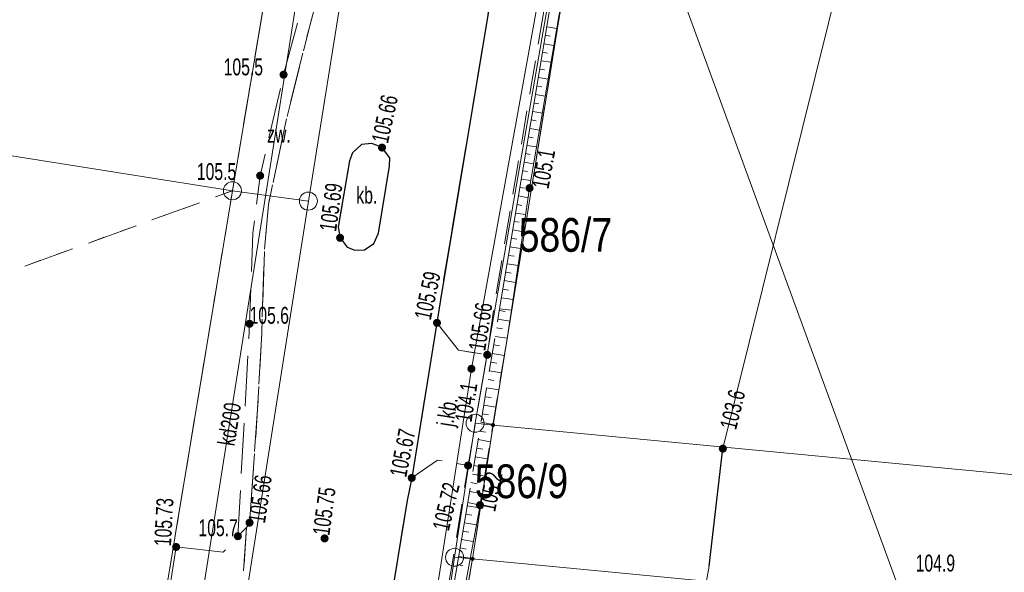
# Model space of a CAD drawing. Header units: inches. Extents: x 6497603 to 6502483, y 5925790 to 5934357.
# Tile 135 of 256: x 6500941 to 6500985, y 5926398 to 5926423. Entities that reach past the tile are written whole.
import ezdxf
from ezdxf.enums import TextEntityAlignment as Align

# ---------------------------------------------------------------- set-up
doc = ezdxf.new("R2010")
doc.units = ezdxf.units.IN
doc.header["$MEASUREMENT"] = 0
for name, pattern in [('1.5_0.75', [2.25, 1.5, -0.75]), ('2.25_0.75', [3, 2.25, -0.75]), ('219-1000', [0, 0]), ('egkk-1000', [3, 2.25, -0.75]), ('egug-1000', [1.5, 0.75, -0.75]), ('suep_sn_1000', [0, 0])]:
    doc.linetypes.add(name, pattern=pattern)
for name, color, linetype in [('000 Inne (niezydentyfikowane)', 7, 'Continuous'), ('202-punkt graniczny', 7, 'Continuous'), ('203-punkt graniczny', 7, 'Continuous'), ('211-numer działki ewidencyjnej', 7, 'Continuous'), ('217-kontur klasyfikacyjny', 7, 'Continuous'), ('218-kontur użytku gruntowego', 7, 'Continuous'), ('219-działka ewidencyjna', 7, 'Continuous'), ('chodnik', 7, 'Continuous'), ('jezdnia', 7, 'Continuous'), ('jezdnia-Atr17', 7, 'Continuous'), ('krawężnik', 7, 'Continuous'), ('obszar utwardzony', 7, 'Continuous'), ('obszar utwardzony-Atr17', 7, 'Continuous'), ('obudowa ochronna przewodu', 7, 'Continuous'), ('pikieta naturalna', 7, 'Continuous'), ('pikieta naturalna-Atr2', 7, 'Continuous'), ('pikieta sztuczna', 7, 'Continuous'), ('pikieta sztuczna-Atr2', 7, 'Continuous'), ('przewód elektroenergetyczny średniego napięcia', 7, 'Continuous'), ('przewód kanalizacyjny', 7, 'Continuous'), ('przewód kanalizacyjny-Atr1', 7, 'Continuous'), ('przewód telekomunikacyjny podziemny', 7, 'Continuous'), ('rzędna', 7, 'Continuous'), ('rzędna-Atr2', 7, 'Continuous'), ('skarpa nieumocniona', 7, 'Continuous'), ('skarpa umocniona', 7, 'Continuous')]:
    doc.layers.add(name, color=color, linetype=linetype)
doc.styles.get("Standard").update_dxf_attribs({"font": 'arial.ttf'})

# ---------------------------------------------------------------- blocks, each defined once
blk = doc.blocks.new('202')
at = {"color": 0, "linetype": 'Continuous', "lineweight": 0}
blk.add_circle((0, 0), 0.4, dxfattribs=at)
blk = doc.blocks.new('203')
at = {"linetype": 'Continuous', "lineweight": 0}
h = blk.add_hatch(color=0, dxfattribs=at)
edge = h.paths.add_edge_path()
edge.add_arc((0, 0), 0.09, 0, 360)
blk = doc.blocks.new('PW01')
at = {"linetype": 'Continuous', "lineweight": 13}
h = blk.add_hatch(color=0, dxfattribs=at)
edge = h.paths.add_edge_path()
edge.add_arc((0, 0), 0.18, 0, 360)

msp = doc.modelspace()

# ---------------------------------------------------------------- linework, layer by layer
at = {"layer": '000 Inne (niezydentyfikowane)', "color": 7, "linetype": 'Continuous', "lineweight": 18, "flags": 128}
for points in [[(6500962.29, 5926409.6), (6500962.55, 5926409.56)], [(6500962.22, 5926409.22), (6500962.75, 5926409.13)], [(6500962.1, 5926408.45), (6500962.63, 5926408.37)], [(6500962.16, 5926408.83), (6500962.43, 5926408.79)], [(6500962.04, 5926408.07), (6500962.3, 5926408.03)], [(6500961.97, 5926407.69), (6500962.51, 5926407.6)], [(6500961.91, 5926407.3), (6500962.18, 5926407.26)], [(6500961.85, 5926406.92), (6500962.38, 5926406.83)], [(6500961.79, 5926406.54), (6500962.05, 5926406.49)], [(6500961.72, 5926406.16), (6500962.26, 5926406.07)], [(6500961.6, 5926405.39), (6500962.13, 5926405.3)], [(6500961.66, 5926405.77), (6500961.93, 5926405.73)], [(6500961.53, 5926405.01), (6500961.8, 5926404.96)], [(6500961.47, 5926404.63), (6500962.01, 5926404.54)], [(6500961.41, 5926404.24), (6500961.68, 5926404.2)], [(6500961.35, 5926403.86), (6500961.89, 5926403.77)], [(6500961.28, 5926403.48), (6500961.55, 5926403.43)], [(6500961.22, 5926403.09), (6500961.76, 5926403.01)], [(6500961.1, 5926402.33), (6500961.64, 5926402.24)], [(6500961.16, 5926402.71), (6500961.43, 5926402.67)], [(6500961.03, 5926401.95), (6500961.31, 5926401.9)], [(6500960.97, 5926401.56), (6500961.51, 5926401.47)]]:
    msp.add_lwpolyline(points, dxfattribs=at)
at = {"layer": '217-kontur klasyfikacyjny', "color": 3, "linetype": 'egkk-1000', "lineweight": 18, "flags": 128}
for points in [[(6500950.44, 5926414.92), (6500955.73, 5926446.4)], [(6500966.22, 5926430.48), (6500962.01, 5926404.51)], [(6500882.01, 5926390.07), (6500950.44, 5926414.92)], [(6500944.47, 5926378.9), (6500950.44, 5926414.92)], [(6500962.01, 5926404.51), (6500961.1, 5926398.56)], [(6500961.1, 5926398.56), (6500958.11, 5926381.56)]]:
    msp.add_lwpolyline(points, dxfattribs=at)
at = {"layer": '218-kontur użytku gruntowego', "color": 3, "linetype": 'egug-1000', "lineweight": 18, "flags": 128}
for points in [[(6500950.44, 5926414.92), (6500955.73, 5926446.4)], [(6500966.22, 5926430.48), (6500962.01, 5926404.51)], [(6500882.01, 5926390.07), (6500950.44, 5926414.92)], [(6500944.47, 5926378.9), (6500950.44, 5926414.92)], [(6500962.01, 5926404.51), (6500961.1, 5926398.56)], [(6500961.1, 5926398.56), (6500958.11, 5926381.56)]]:
    msp.add_lwpolyline(points, dxfattribs=at)
at = {"layer": '219-działka ewidencyjna', "color": 3, "linetype": '219-1000', "lineweight": 18, "flags": 128}
for points in [[(6500961.21, 5926404.59), (6500973.53, 5926475.65)], [(6500962.01, 5926404.51), (6500973.53, 5926475.65)], [(6500955.73, 5926446.4), (6500950.44, 5926414.92)], [(6500958.85, 5926445.96), (6500953.81, 5926414.46)], [(6500950.44, 5926414.92), (6500863.47, 5926428.74)], [(6500950.44, 5926414.92), (6500944.47, 5926378.9)], [(6500953.81, 5926414.46), (6500950.44, 5926414.92)], [(6500953.81, 5926414.46), (6500948.12, 5926378.34)], [(6500960.3, 5926398.63), (6500961.21, 5926404.59)], [(6500961.1, 5926398.56), (6500962.01, 5926404.51)], [(6500961.21, 5926404.59), (6500962.01, 5926404.51)], [(6501173.04, 5926384.38), (6500962.01, 5926404.51)], [(6500957.81, 5926381.58), (6500960.3, 5926398.63)], [(6500958.11, 5926381.56), (6500961.1, 5926398.56)], [(6500960.3, 5926398.63), (6500961.1, 5926398.56)], [(6501172.43, 5926378.31), (6500961.1, 5926398.56)]]:
    msp.add_lwpolyline(points, dxfattribs=at)
at = {"layer": 'chodnik', "color": 7, "linetype": '1.5_0.75', "lineweight": 18, "flags": 128}
for points in [[(6500970.34, 5926474.17), (6500970.76, 5926474.1), (6500971.39, 5926474), (6500972.73, 5926473.79), (6500972.04, 5926469.83), (6500971.87, 5926468.82), (6500971.02, 5926463.72), (6500970.45, 5926460.32), (6500968.81, 5926450.25), (6500967.14, 5926440.3), (6500965.54, 5926430.5), (6500963.69, 5926419.51), (6500962.03, 5926409.65), (6500961.75, 5926407.63), (6500960.47, 5926407.84), (6500959.52, 5926409.05), (6500959.67, 5926410.08), (6500961.32, 5926419.97), (6500963.12, 5926430.78), (6500964.71, 5926440.65), (6500966.41, 5926450.57), (6500968.02, 5926460.39), (6500968.64, 5926464.1), (6500969.49, 5926469.27), (6500969.68, 5926470.3)], [(6500958.4, 5926402.16), (6500959.55, 5926402.95), (6500960.9, 5926402.71), (6500960.58, 5926400.7), (6500958.94, 5926390.7), (6500958.3, 5926386.95), (6500958, 5926384.96), (6500956.56, 5926385.23), (6500955.8, 5926386.37), (6500955.92, 5926387.39), (6500956.52, 5926390.93), (6500958.2, 5926401.16)]]:
    msp.add_lwpolyline(points, close=True, dxfattribs=at)
at = {"layer": 'jezdnia', "color": 7, "linetype": '2.25_0.75', "lineweight": 18, "flags": 128}
for points in [[(6500967.52, 5926475.78), (6500970.47, 5926475.3), (6500970.34, 5926474.17), (6500969.68, 5926470.3), (6500969.49, 5926469.27), (6500968.64, 5926464.1), (6500968.02, 5926460.39), (6500966.41, 5926450.57), (6500964.71, 5926440.65), (6500963.12, 5926430.78), (6500961.32, 5926419.97), (6500959.67, 5926410.08), (6500959.52, 5926409.05), (6500958.4, 5926402.16), (6500958.2, 5926401.16), (6500956.52, 5926390.93), (6500955.92, 5926387.39), (6500955.8, 5926386.37), (6500953.89, 5926374.55), (6500953.73, 5926373.46), (6500953.44, 5926371.55), (6500953.08, 5926369.21), (6500952.69, 5926366.58), (6500952.26, 5926363.66), (6500951.98, 5926361.63), (6500951.62, 5926358.68), (6500951.27, 5926355.63), (6500950.83, 5926351.7), (6500950.56, 5926348.7), (6500950.2, 5926344.71), (6500949.87, 5926340.76), (6500949.76, 5926338.7), (6500949.68, 5926335.75), (6500949.64, 5926334.74), (6500949.52, 5926328.23), (6500949.49, 5926327.2), (6500949.48, 5926325.22), (6500949.47, 5926322.2), (6500949.55, 5926319.76), (6500949.66, 5926317.23), (6500949.84, 5926313.23), (6500950.01, 5926310.21), (6500950.17, 5926308.21), (6500950.43, 5926305.18), (6500950.74, 5926302.26), (6500951.06, 5926299.26), (6500951.49, 5926295.58), (6500952.08, 5926290.33), (6500952.73, 5926285.4), (6500953.13, 5926282.44), (6500953.57, 5926279.4), (6500954.04, 5926276.46), (6500954.41, 5926274.33), (6500954.74, 5926272.49), (6500955.37, 5926269.55), (6500956.06, 5926266.66), (6500956.52, 5926264.7), (6500957.04, 5926262.72), (6500957.79, 5926259.85), (6500958.59, 5926257.01), (6500959.46, 5926254.06), (6500960.33, 5926251.13), (6500961.47, 5926247.41), (6500962.32, 5926244.49), (6500963.34, 5926241.33), (6500964.48, 5926237.89), (6500965.5, 5926234.96), (6500966.14, 5926233.14), (6500966.53, 5926232.14), (6500968.88, 5926225.61), (6500969.29, 5926224.6), (6500970.02, 5926222.74), (6500970.38, 5926221.87), (6500971.84, 5926218.15), (6500972.99, 5926215.36), (6500974.13, 5926212.6), (6500975.34, 5926209.86), (6500976.57, 5926207.09), (6500977.79, 5926204.36), (6500979.13, 5926201.69), (6500980.03, 5926199.93), (6500981.16, 5926197.8), (6500982.17, 5926195.97), (6500982.82, 5926194.92), (6500983.5, 5926193.77), (6500984.62, 5926192.1), (6500985.77, 5926190.49), (6500986.98, 5926188.92), (6500988.2, 5926187.36), (6500989.17, 5926186.2), (6500990.87, 5926184.3), (6500992.5, 5926182.51), (6500994.27, 5926180.73), (6500995.76, 5926179.32), (6500997.26, 5926177.93), (6500997.98, 5926177.32), (6500999.49, 5926176), (6501001.04, 5926174.69), (6501002.64, 5926173.48), (6501003.77, 5926172.66), (6501005.08, 5926171.78), (6501006.76, 5926170.76), (6501009.35, 5926169.19), (6501011.02, 5926168.15), (6501012.75, 5926167), (6501015.2, 5926165.27), (6501017.63, 5926163.53), (6501019.23, 5926162.32), (6501020.36, 5926161.31), (6501021.45, 5926160.26), (6501022.54, 5926159.21), (6501023.77, 5926157.9), (6501024.43, 5926157.12), (6501025.28, 5926156.11), (6501026.36, 5926154.87), (6501027.57, 5926153.3), (6501028.15, 5926152.45), (6501028.65, 5926151.68), (6501029.28, 5926150.71), (6501030.17, 5926149.6), (6501030.99, 5926148.6), (6501031.86, 5926147.75), (6501032.71, 5926147), (6501033.36, 5926146.49), (6501034.56, 5926145.76), (6501035.84, 5926145.14), (6501037.14, 5926144.59), (6501038.54, 5926143.97), (6501039.7, 5926143.38), (6501041.25, 5926142.34), (6501042.55, 5926141.23), (6501043.36, 5926140.29), (6501044.15, 5926139.04), (6501044.95, 5926137.68), (6501045.97, 5926135.97), (6501046.76, 5926134.83), (6501047.06, 5926134.43), (6501047.46, 5926133.9), (6501048.29, 5926133.07), (6501049.15, 5926132.29), (6501050.1, 5926131.67), (6501051.14, 5926131.14), (6501052.32, 5926130.71), (6501053.32, 5926130.44), (6501054.33, 5926130.26), (6501054.81, 5926130.11), (6501059.21, 5926129.52), (6501060.24, 5926129.37), (6501062.18, 5926128.95), (6501065.52, 5926128.17), (6501067.51, 5926127.68), (6501067.94, 5926127.56), (6501072.36, 5926126.36), (6501076.16, 5926125.39), (6501077, 5926125.24), (6501079.93, 5926124.73), (6501091.81, 5926122.96), (6501106.86, 5926120.63), (6501107.86, 5926120.45), (6501114.26, 5926119.46), (6501115.28, 5926119.31), (6501129.17, 5926117.14), (6501141.73, 5926115.29), (6501155.8, 5926113.1), (6501156.84, 5926112.94), (6501163.71, 5926111.96), (6501164.73, 5926111.81), (6501169.7, 5926111.07), (6501186.02, 5926108.73), (6501187.04, 5926108.57), (6501197.9, 5926107.02), (6501198.93, 5926106.86), (6501209.44, 5926105.01), (6501213.12, 5926104.73), (6501214.13, 5926104.59), (6501218.06, 5926103.95), (6501219.09, 5926103.82), (6501225, 5926102.98), (6501226.03, 5926103), (6501226.9, 5926103.16), (6501227.59, 5926103.32), (6501228.34, 5926103.71), (6501228.93, 5926104.14), (6501229.4, 5926105.03), (6501229.75, 5926106.03), (6501230.03, 5926107.51), (6501230.13, 5926108.51), (6501230.41, 5926111.43), (6501235.51, 5926111.16), (6501235.42, 5926108.23), (6501235.48, 5926107.23), (6501235.64, 5926106.46), (6501236.12, 5926105.41), (6501236.84, 5926104.54), (6501237.77, 5926103.89), (6501238.91, 5926103.49), (6501240.04, 5926103.43), (6501241.16, 5926103.54), (6501242.17, 5926103.85), (6501243.16, 5926104.12), (6501253.15, 5926106.97), (6501253.23, 5926106.89), (6501254.28, 5926103.94), (6501255.15, 5926100.97), (6501254.99, 5926100.67), (6501253.62, 5926100.28), (6501252.65, 5926100), (6501249.77, 5926099.21), (6501248.73, 5926098.94), (6501244.96, 5926097.81), (6501243.92, 5926097.57), (6501242.05, 5926097.03), (6501240.92, 5926096.64), (6501239.24, 5926095.9), (6501238.04, 5926095.27), (6501237.2, 5926094.68), (6501236.35, 5926093.84), (6501235.38, 5926092.95), (6501234.5, 5926091.83), (6501233.74, 5926090.74), (6501233.24, 5926089.73), (6501232.77, 5926088.7), (6501232.51, 5926087.65), (6501232.15, 5926085.66), (6501231.07, 5926079.74), (6501230.21, 5926075.13), (6501227.92, 5926063.04), (6501227.8, 5926062.48), (6501227.76, 5926061.73), (6501227.77, 5926061.08), (6501227.88, 5926060.39), (6501228.08, 5926059.83), (6501228.38, 5926059.33), (6501228.85, 5926058.88), (6501229.59, 5926058.46), (6501230.48, 5926058.18), (6501231.24, 5926057.98), (6501236.18, 5926057.48), (6501247.14, 5926056.54), (6501247.78, 5926056.32), (6501247.32, 5926053.12), (6501247.25, 5926050.18), (6501240.84, 5926050.54), (6501235.01, 5926051.15), (6501232.93, 5926051.11), (6501231.58, 5926051.14), (6501230.74, 5926051.16), (6501229.93, 5926051.11), (6501229.08, 5926050.94), (6501228.33, 5926050.61), (6501227.56, 5926049.99), (6501227.03, 5926049.46), (6501226.57, 5926048.76), (6501226.26, 5926048.04), (6501226.07, 5926047), (6501224.9, 5926038.07), (6501224.76, 5926037.04), (6501223.95, 5926030.65), (6501223.78, 5926029.64), (6501222.8, 5926021.69), (6501222.62, 5926020.67), (6501221.85, 5926014.28), (6501221.72, 5926013.21), (6501220.01, 5926001.35), (6501219.92, 5926000.35), (6501218.92, 5925993.96), (6501218.73, 5925992.94), (6501217.59, 5925985.53), (6501217.19, 5925983.25), (6501216.34, 5925978.62), (6501216.11, 5925977.64), (6501215.34, 5925973.74), (6501215.12, 5925972.71), (6501214.1, 5925967.79), (6501212.17, 5925958.57), (6501211.6, 5925955.9), (6501210.39, 5925950.18), (6501210.15, 5925949.2), (6501208.72, 5925942.4), (6501208.51, 5925941.33), (6501206.97, 5925934), (6501206.1, 5925929.6), (6501205.96, 5925928.62), (6501203.95, 5925916.84), (6501200.99, 5925899.07), (6501197.27, 5925877.8), (6501197.19, 5925877.04), (6501197.19, 5925876.24), (6501197.31, 5925875.07), (6501197.66, 5925873.98), (6501197.97, 5925873.22), (6501198.63, 5925872.3), (6501199.23, 5925871.72), (6501199.74, 5925871.37), (6501200.42, 5925871.01), (6501201.38, 5925870.71), (6501202.44, 5925870.55), (6501201.55, 5925864.88), (6501201.24, 5925864.89), (6501200.2, 5925864.97), (6501198.98, 5925864.81), (6501197.51, 5925864.23), (6501196.67, 5925863.67), (6501195.78, 5925862.79), (6501195.34, 5925862.22), (6501195.05, 5925861.84), (6501194.69, 5925861.34), (6501194.31, 5925860.58), (6501193.88, 5925859.32), (6501193.66, 5925858.13), (6501191.37, 5925844.58), (6501188.63, 5925845.69), (6501186.06, 5925846.29), (6501188.34, 5925859.28), (6501189.55, 5925865.75), (6501190.19, 5925869.41), (6501190.72, 5925872.53), (6501192, 5925879.57), (6501195.3, 5925899.15), (6501198.39, 5925917.25), (6501200.06, 5925927.91), (6501200.49, 5925930.37), (6501201.43, 5925935.3), (6501202.26, 5925939.27), (6501205.89, 5925956.67), (6501206.71, 5925960.26), (6501209.44, 5925973.27), (6501210.33, 5925977.62), (6501211, 5925981.11), (6501211.51, 5925984.07), (6501211.73, 5925985.08), (6501212.62, 5925991.03), (6501213.62, 5925996.92), (6501213.83, 5925997.96), (6501214.76, 5926004.82), (6501214.89, 5926005.86), (6501216.15, 5926014.76), (6501216.28, 5926015.75), (6501217.09, 5926022.16), (6501217.19, 5926023.22), (6501218.27, 5926030.95), (6501221.29, 5926054.94), (6501221.42, 5926055.98), (6501222.24, 5926062.4), (6501222.34, 5926063.44), (6501224.16, 5926076.33), (6501224.9, 5926081.72), (6501225.66, 5926087.21), (6501225.76, 5926088.39), (6501225.79, 5926089.57), (6501225.74, 5926090.79), (6501225.65, 5926091.85), (6501225.41, 5926093.04), (6501225.02, 5926094.16), (6501224.47, 5926095.07), (6501223.68, 5926095.94), (6501222.87, 5926096.5), (6501222, 5926096.87), (6501221.03, 5926097.17), (6501220.05, 5926097.37), (6501218.15, 5926097.65), (6501217.08, 5926097.83), (6501213.18, 5926098.37), (6501212.16, 5926098.52), (6501210.21, 5926098.79), (6501209.19, 5926099), (6501203.73, 5926099.73), (6501202.71, 5926099.87), (6501199.75, 5926100.28), (6501198.75, 5926100.43), (6501192.84, 5926101.32), (6501191.84, 5926101.46), (6501178.52, 5926103.46), (6501168.08, 5926104.92), (6501167.07, 5926105.07), (6501161.11, 5926105.95), (6501160.15, 5926106.11), (6501141.22, 5926108.96), (6501128.91, 5926110.87), (6501107.19, 5926114.24), (6501091.02, 5926116.76), (6501087.03, 5926117.36), (6501085.63, 5926117.57), (6501084.66, 5926117.74), (6501082.7, 5926117.91), (6501080.66, 5926118.01), (6501077.67, 5926118.12), (6501076.66, 5926118.16), (6501075.65, 5926118.1), (6501074.96, 5926118.04), (6501074.24, 5926117.87), (6501073.45, 5926117.58), (6501072.83, 5926117.24), (6501072.24, 5926116.73), (6501071.92, 5926116.36), (6501071.6, 5926115.95), (6501071.13, 5926115.07), (6501070.2, 5926112.15), (6501069.14, 5926109.35), (6501065.67, 5926107.67), (6501060.98, 5926105.37), (6501056.17, 5926102.92), (6501047.77, 5926098.64), (6501039.02, 5926094.25), (6501035.19, 5926092.32), (6501033.38, 5926091.57), (6501031.9, 5926091.17), (6501030.72, 5926091), (6501029.45, 5926090.96), (6501027.96, 5926091.09), (6501026.37, 5926091.21), (6501025.08, 5926091.02), (6501023.8, 5926090.63), (6501022.54, 5926089.24), (6501020.92, 5926087.38), (6501018.93, 5926085.36), (6501016.88, 5926083.52), (6501014.11, 5926081.3), (6501011.15, 5926079.19), (6501008.09, 5926077.35), (6501004.66, 5926075.72), (6501000.14, 5926073.66), (6500996.05, 5926071.78), (6500991.19, 5926069.54), (6500987.22, 5926067.8), (6500985.88, 5926070.25), (6500984.5, 5926072.54), (6500990.81, 5926076.24), (6500997.85, 5926080.69), (6501004.96, 5926085.16), (6501007.77, 5926086.97), (6501009.89, 5926088.54), (6501012.32, 5926090.44), (6501014.72, 5926092.81), (6501016.4, 5926095.01), (6501018.1, 5926097.7), (6501019.49, 5926099.95), (6501021.13, 5926103.12), (6501021.79, 5926104.63), (6501021.73, 5926104.89), (6501022.4, 5926106.7), (6501022.77, 5926107.65), (6501022.96, 5926108.66), (6501023.19, 5926109.6), (6501023.35, 5926110.74), (6501023.42, 5926111.89), (6501023.37, 5926112.99), (6501023.17, 5926114.21), (6501022.81, 5926115.94), (6501022.34, 5926117.28), (6501021.93, 5926118.41), (6501021.38, 5926119.39), (6501020.82, 5926120.06), (6501020.31, 5926120.58), (6501019.37, 5926121.14), (6501018.64, 5926121.59), (6501017.79, 5926122.01), (6501016.87, 5926122.36), (6501016.07, 5926122.61), (6501015.13, 5926122.79), (6501014.32, 5926122.89), (6501013.3, 5926122.96), (6501011.3, 5926123.02), (6501010.28, 5926123.07), (6501008.82, 5926123.15), (6501007.35, 5926123.27), (6501006.78, 5926123.46), (6501004.62, 5926123.76), (6501002.02, 5926124.18), (6501000.54, 5926124.46), (6500997.95, 5926125.21), (6500994.57, 5926126.41), (6500989.34, 5926128.79), (6500983.15, 5926131.79), (6500980.24, 5926133), (6500976.92, 5926134.27), (6500973.27, 5926135.38), (6500969.21, 5926136.46), (6500966.14, 5926137.16), (6500962.38, 5926137.84), (6500956.83, 5926138.72), (6500951.6, 5926139.58), (6500948.09, 5926140.28), (6500941.13, 5926141.59), (6500936.68, 5926142.36), (6500936.26, 5926142.38), (6500936.91, 5926144.94), (6500937.28, 5926147.22), (6500938.48, 5926147.26), (6500944.87, 5926146.1), (6500952.28, 5926144.84), (6500952.45, 5926144.94), (6500957.36, 5926144.12), (6500958.42, 5926144.02), (6500960.33, 5926143.82), (6500961.34, 5926143.73), (6500962.4, 5926143.7), (6500964.35, 5926143.61), (6500966.38, 5926143.52), (6500968.34, 5926143.33), (6500970.37, 5926142.99), (6500972.16, 5926142.64), (6500975.22, 5926141.96), (6500978.14, 5926141.2), (6500980.07, 5926140.59), (6500984.84, 5926139.11), (6500988.6, 5926137.98), (6500991.96, 5926137.02), (6500993.89, 5926136.41), (6500996.3, 5926135.75), (6500998.23, 5926135.25), (6500999.76, 5926134.9), (6501002.22, 5926134.43), (6501003.59, 5926134.13), (6501004.64, 5926133.95), (6501005.57, 5926133.82), (6501006.54, 5926133.72), (6501007.41, 5926133.65), (6501008.58, 5926133.66), (6501009.4, 5926133.71), (6501010.99, 5926133.99), (6501012.51, 5926134.33), (6501013.46, 5926134.67), (6501014.17, 5926134.95), (6501015.06, 5926135.45), (6501015.72, 5926135.84), (6501016.55, 5926136.42), (6501017.28, 5926137.05), (6501017.97, 5926137.76), (6501018.59, 5926138.35), (6501019.09, 5926139.31), (6501019.34, 5926140.2), (6501019.48, 5926141.24), (6501019.5, 5926142.22), (6501019.53, 5926143.17), (6501019.42, 5926144.33), (6501019.23, 5926145.48), (6501018.9, 5926146.66), (6501018.59, 5926147.63), (6501018.18, 5926148.39), (6501017.57, 5926149.31), (6501017.02, 5926149.96), (6501016.24, 5926150.87), (6501015.1, 5926152.17), (6501013.64, 5926153.83), (6501013.57, 5926154), (6501012.46, 5926155.3), (6501009.41, 5926158.38), (6501006.55, 5926161.1), (6501003.79, 5926163.84), (6501000.27, 5926167.22), (6500997.75, 5926169.48), (6500994.93, 5926171.9), (6500993.22, 5926173.37), (6500990.08, 5926176.36), (6500986.16, 5926180.45), (6500984.36, 5926182.53), (6500983.92, 5926182.88), (6500982.09, 5926185.15), (6500980.83, 5926186.8), (6500979.72, 5926188.4), (6500979.64, 5926188.64), (6500977.9, 5926191.3), (6500976.68, 5926193.39), (6500974.4, 5926197.5), (6500971.6, 5926203.33), (6500970.2, 5926206.34), (6500968.02, 5926211.54), (6500966.1, 5926216.13), (6500964.42, 5926220.5), (6500963.39, 5926223.18), (6500962.78, 5926224.79), (6500960.85, 5926229.86), (6500958.92, 5926235.34), (6500957.26, 5926240.34), (6500955.77, 5926245.22), (6500954.5, 5926249.48), (6500953.02, 5926254.47), (6500951.16, 5926261.1), (6500950.63, 5926263.22), (6500949.44, 5926268.23), (6500948.4, 5926273.5), (6500947.44, 5926279.19), (6500946.72, 5926284.52), (6500945.98, 5926290.57), (6500945.39, 5926295.06), (6500944.64, 5926301.22), (6500943.99, 5926308.19), (6500943.71, 5926313.06), (6500943.38, 5926320.02), (6500943.36, 5926324.68), (6500943.39, 5926329.54), (6500943.52, 5926335.16), (6500943.63, 5926336.77), (6500943.87, 5926342.09), (6500944.45, 5926348.6), (6500944.89, 5926353.17), (6500945.31, 5926356.92), (6500946, 5926362.7), (6500946.75, 5926367.77), (6500946.9, 5926369.53), (6500947.97, 5926376.36), (6500948.58, 5926379.99), (6500949.87, 5926387.54), (6500950.36, 5926390.87), (6500950.58, 5926392.97), (6500951.07, 5926399.96), (6500951.2, 5926400.17), (6500951.56, 5926405.22), (6500951.74, 5926408.6), (6500951.86, 5926412.25), (6500952.04, 5926414.31), (6500952.81, 5926417.99), (6500953.87, 5926422.25), (6500955.38, 5926427.84), (6500956.84, 5926433.28), (6500957.79, 5926436.87), (6500958.47, 5926439.89), (6500959.31, 5926444.93), (6500960.75, 5926453.89), (6500962.75, 5926465.71), (6500964.63, 5926476.24)], [(6500956.63, 5926417.02), (6500956.17, 5926416.97), (6500955.77, 5926416.61), (6500955.64, 5926416.25), (6500955.13, 5926413.31), (6500955.22, 5926412.83), (6500955.54, 5926412.42), (6500955.88, 5926412.28), (6500956.3, 5926412.29), (6500956.72, 5926412.58), (6500956.93, 5926413.04), (6500957.41, 5926416.01), (6500957.42, 5926416.38), (6500957.14, 5926416.76), (6500957.01, 5926416.87)], [(6500959.52, 5926409.05), (6500960.47, 5926407.84), (6500961.75, 5926407.63), (6500960.9, 5926402.71), (6500959.55, 5926402.95), (6500958.4, 5926402.16)], [(6500947.94, 5926399.09), (6500950.03, 5926398.86), (6500950.68, 5926399.57), (6500951.07, 5926399.96), (6500950.58, 5926392.97), (6500950.17, 5926393.38), (6500949.73, 5926393.76), (6500947.14, 5926394.02)]]:
    msp.add_lwpolyline(points, close=True, dxfattribs=at)
at = {"layer": 'krawężnik', "color": 7, "linetype": 'Continuous', "lineweight": 25, "flags": 128}
for points in [[(6500963.12, 5926430.78), (6500961.32, 5926419.97), (6500959.67, 5926410.08), (6500959.52, 5926409.05), (6500958.4, 5926402.16), (6500958.2, 5926401.16), (6500956.52, 5926390.93), (6500955.92, 5926387.39), (6500955.8, 5926386.37), (6500953.89, 5926374.55), (6500953.73, 5926373.46), (6500953.44, 5926371.55), (6500953.08, 5926369.21)], [(6500957.41, 5926416.01), (6500957.42, 5926416.38), (6500957.14, 5926416.76), (6500957.01, 5926416.87), (6500956.63, 5926417.02), (6500956.17, 5926416.97), (6500955.77, 5926416.61), (6500955.64, 5926416.25), (6500955.13, 5926413.31), (6500955.22, 5926412.83), (6500955.54, 5926412.42), (6500955.88, 5926412.28), (6500956.3, 5926412.29), (6500956.72, 5926412.58), (6500956.93, 5926413.04)], [(6500956.93, 5926413.04), (6500957.41, 5926416.01)]]:
    msp.add_lwpolyline(points, dxfattribs=at)
at = {"layer": 'obszar utwardzony', "color": 7, "linetype": '2.25_0.75', "lineweight": 18, "flags": 128}
for points in [[(6500964.63, 5926476.24), (6500962.75, 5926465.71), (6500960.75, 5926453.89), (6500959.31, 5926444.93), (6500958.47, 5926439.89), (6500957.79, 5926436.87), (6500956.84, 5926433.28), (6500955.38, 5926427.84), (6500953.87, 5926422.25), (6500952.81, 5926417.99), (6500952.04, 5926414.31), (6500951.86, 5926412.25), (6500951.74, 5926408.6), (6500951.56, 5926405.22), (6500951.2, 5926400.17), (6500951.07, 5926399.96), (6500950.68, 5926399.57), (6500951.2, 5926409.01), (6500951.35, 5926413.03), (6500951.67, 5926415.59), (6500952.71, 5926420.08), (6500955.25, 5926429.41), (6500957.26, 5926437.46), (6500958.59, 5926444.13), (6500961.15, 5926459.24), (6500964.04, 5926476.33)], [(6500955.64, 5926416.25), (6500955.77, 5926416.61), (6500956.17, 5926416.97), (6500956.63, 5926417.02), (6500957.01, 5926416.87), (6500957.14, 5926416.76), (6500957.42, 5926416.38), (6500957.41, 5926416.01), (6500956.93, 5926413.04), (6500956.72, 5926412.58), (6500956.3, 5926412.29), (6500955.88, 5926412.28), (6500955.54, 5926412.42), (6500955.22, 5926412.83), (6500955.13, 5926413.31)]]:
    msp.add_lwpolyline(points, close=True, dxfattribs=at)
at = {"layer": 'obudowa ochronna przewodu', "color": 7, "linetype": 'Continuous', "lineweight": 25, "flags": 128}
msp.add_lwpolyline([(6500971.6, 5926398.24), (6500972.21, 5926403.46)], dxfattribs=at)
at = {"layer": 'przewód elektroenergetyczny średniego napięcia', "color": 1, "linetype": 'suep_sn_1000', "lineweight": 18, "flags": 128}
msp.add_lwpolyline([(6500989.2, 5926372.17), (6500953.47, 5926469.86)], dxfattribs=at)
at = {"layer": 'przewód kanalizacyjny', "color": 34, "linetype": 'Continuous', "lineweight": 18, "flags": 128}
msp.add_lwpolyline([(6500955.55, 5926437.7), (6500948.36, 5926392.23)], dxfattribs=at)
at = {"layer": 'przewód telekomunikacyjny podziemny', "color": 30, "linetype": 'Continuous', "lineweight": 18, "flags": 128}
for points in [[(6500981.59, 5926441.29), (6500972.21, 5926403.46), (6500971.6, 5926398.24), (6500967.22, 5926373.97), (6500964.87, 5926352.14), (6500964.01, 5926324.69), (6500966.82, 5926290.3), (6500969.69, 5926271.76), (6500988.98, 5926227.78), (6500995.03, 5926212.09), (6501018.61, 5926173.87), (6501046.87, 5926147.87), (6501065.95, 5926135.56), (6501101.3, 5926126.31), (6501128.92, 5926119.03), (6501135.95, 5926116.74), (6501157.85, 5926113.42), (6501180.44, 5926110.09), (6501188.62, 5926109.56), (6501188.67, 5926109.35)], [(6500964.2, 5926424.48), (6500961.05, 5926407.01), (6500957.04, 5926381.34), (6500952.59, 5926354.03), (6500951.25, 5926342.23), (6500952.24, 5926334.23), (6500952.04, 5926320.21), (6500952.82, 5926299.37), (6500953.83, 5926296.39), (6500956.7, 5926277.57), (6500960.25, 5926258.95)]]:
    msp.add_lwpolyline(points, dxfattribs=at)
at = {"layer": 'skarpa nieumocniona', "color": 7, "linetype": '1.5_0.75', "lineweight": 18, "flags": 128}
msp.add_lwpolyline([(6500962.3, 5926409.68), (6500962.83, 5926409.61), (6500961.43, 5926400.95), (6500960.89, 5926401.07)], close=True, dxfattribs=at)
msp.add_lwpolyline([(6500962.3, 5926409.68), (6500962.83, 5926409.61), (6500961.43, 5926400.95), (6500960.89, 5926401.07)], close=True, dxfattribs=at)
at = {"layer": 'skarpa umocniona', "color": 7, "linetype": 'Continuous', "lineweight": 18, "flags": 128}
for points in [[(6500972.07, 5926468.29), (6500972.47, 5926468.22), (6500970.5, 5926456.29), (6500968.14, 5926442.57), (6500965.43, 5926425.63), (6500963.63, 5926415.04), (6500962.83, 5926409.61), (6500962.3, 5926409.68), (6500964.04, 5926420.09), (6500966.3, 5926433.74), (6500968.59, 5926447.66), (6500970.79, 5926460.55)], [(6500972.07, 5926468.29), (6500972.47, 5926468.22), (6500970.5, 5926456.29), (6500968.14, 5926442.57), (6500965.43, 5926425.63), (6500963.63, 5926415.04), (6500962.83, 5926409.61), (6500962.3, 5926409.68), (6500964.04, 5926420.09), (6500966.3, 5926433.74), (6500968.59, 5926447.66), (6500970.79, 5926460.55)], [(6500960.89, 5926401.07), (6500961.43, 5926400.95), (6500960.2, 5926394.25), (6500959.04, 5926386.8), (6500958.53, 5926386.93), (6500959.31, 5926391.73)], [(6500960.89, 5926401.07), (6500961.43, 5926400.95), (6500960.2, 5926394.25), (6500959.04, 5926386.8), (6500958.53, 5926386.93), (6500959.31, 5926391.73)]]:
    msp.add_lwpolyline(points, close=True, dxfattribs=at)
for points in [[(6500964.39, 5926422.21), (6500964.84, 5926422.13)], [(6500964.33, 5926421.83), (6500964.55, 5926421.79)], [(6500964.27, 5926421.45), (6500964.71, 5926421.38)], [(6500964.14, 5926420.7), (6500964.58, 5926420.63)], [(6500964.2, 5926421.08), (6500964.42, 5926421.04)], [(6500964.08, 5926420.33), (6500964.3, 5926420.29)], [(6500964.02, 5926419.95), (6500964.45, 5926419.88)], [(6500963.95, 5926419.57), (6500964.17, 5926419.54)], [(6500963.89, 5926419.2), (6500964.32, 5926419.13)], [(6500963.83, 5926418.82), (6500964.04, 5926418.79)], [(6500963.7, 5926418.07), (6500963.92, 5926418.03)], [(6500963.77, 5926418.45), (6500964.2, 5926418.37)], [(6500963.64, 5926417.69), (6500964.07, 5926417.62)], [(6500963.58, 5926417.32), (6500963.79, 5926417.28)], [(6500963.51, 5926416.94), (6500963.94, 5926416.87)], [(6500963.45, 5926416.57), (6500963.66, 5926416.53)], [(6500963.39, 5926416.19), (6500963.81, 5926416.12)], [(6500963.26, 5926415.44), (6500963.69, 5926415.37)], [(6500963.33, 5926415.81), (6500963.54, 5926415.78)], [(6500963.2, 5926415.06), (6500963.41, 5926415.03)], [(6500963.14, 5926414.69), (6500963.57, 5926414.61)], [(6500963.07, 5926414.31), (6500963.29, 5926414.27)], [(6500963.01, 5926413.93), (6500963.46, 5926413.86)], [(6500962.95, 5926413.56), (6500963.17, 5926413.52)], [(6500962.82, 5926412.81), (6500963.06, 5926412.77)], [(6500962.89, 5926413.18), (6500963.34, 5926413.1)], [(6500962.76, 5926412.43), (6500963.23, 5926412.35)], [(6500962.7, 5926412.05), (6500962.94, 5926412.01)], [(6500962.63, 5926411.68), (6500963.12, 5926411.6)], [(6500962.57, 5926411.3), (6500962.82, 5926411.26)], [(6500962.51, 5926410.93), (6500963.01, 5926410.84)], [(6500962.38, 5926410.17), (6500962.9, 5926410.09)], [(6500962.45, 5926410.55), (6500962.7, 5926410.51)], [(6500960.8, 5926400.55), (6500961.07, 5926400.5)], [(6500960.86, 5926400.92), (6500961.41, 5926400.83)], [(6500960.74, 5926400.17), (6500961.27, 5926400.08)], [(6500960.67, 5926399.8), (6500960.94, 5926399.75)], [(6500960.61, 5926399.42), (6500961.13, 5926399.33)], [(6500960.55, 5926399.05), (6500960.81, 5926399)], [(6500960.48, 5926398.67), (6500961, 5926398.59)], [(6500960.42, 5926398.3), (6500960.67, 5926398.26)]]:
    msp.add_lwpolyline(points, dxfattribs=at)

# ---------------------------------------------------------------- block references
at = {"layer": '202-punkt graniczny', "color": 7, "linetype": 'Continuous', "lineweight": 18}
for p in [(6500950.44, 5926414.92), (6500953.81, 5926414.46), (6500961.21, 5926404.59), (6500960.3, 5926398.63)]:
    msp.add_blockref('202', p, dxfattribs=at)
at = {"layer": '203-punkt graniczny', "color": 7, "linetype": 'Continuous', "lineweight": 18}
for p in [(6500962.01, 5926404.51), (6500961.1, 5926398.56)]:
    msp.add_blockref('203', p, dxfattribs=at)
at = {"layer": 'pikieta naturalna', "color": 7, "linetype": 'Continuous', "lineweight": 13}
for p in [(6500952.71, 5926420.08), (6500951.67, 5926415.59), (6500963.63, 5926415.04), (6500951.2, 5926409.01), (6500961.43, 5926400.95), (6500950.68, 5926399.57)]:
    msp.add_blockref('PW01', p, dxfattribs=at)
at = {"layer": 'pikieta sztuczna', "color": 7, "linetype": 'Continuous', "lineweight": 13}
for p in [(6500957.08, 5926416.84), (6500955.22, 5926412.83), (6500959.52, 5926409.05), (6500961.75, 5926407.63), (6500960.9, 5926402.71), (6500958.4, 5926402.16), (6500951.2, 5926400.17), (6500947.94, 5926399.09), (6500954.53, 5926399.47)]:
    msp.add_blockref('PW01', p, dxfattribs=at)
at = {"layer": 'rzędna', "color": 30, "linetype": 'Continuous', "lineweight": 18}
for p in [(6500961.05, 5926407.01), (6500972.21, 5926403.46)]:
    msp.add_blockref('PW01', p, dxfattribs=at)

# ---------------------------------------------------------------- texts
at = {"layer": '211-numer działki ewidencyjnej', "color": 3, "linetype": 'Continuous', "lineweight": 18, "width": 0.79}
for s, p in [('586/7', (6500963.15, 5926413.71)), ('586/9', (6500961.2, 5926402.76))]:
    msp.add_text(s, height=1.5, dxfattribs=at).set_placement(p, align=Align.TOP_LEFT)
at = {"layer": 'jezdnia-Atr17', "color": 7, "width": 0.667}
msp.add_text('j.kb.', height=0.75, rotation=80.766, dxfattribs=at).set_placement((6500960.24, 5926404.41))
at = {"layer": 'obszar utwardzony-Atr17', "color": 7, "width": 0.667}
for s, p in [('zw.', (6500951.98, 5926417.06)), ('kb.', (6500955.94, 5926414.35))]:
    msp.add_text(s, height=0.75, dxfattribs=at).set_placement(p)
at = {"layer": 'pikieta naturalna-Atr2', "color": 7, "width": 0.667}
for s, p in [('105.5', (6500950.05, 5926420.05)), ('105.5', (6500948.86, 5926415.4)), ('105.6', (6500951.2, 5926409.01)), ('104.9', (6500980.77, 5926398))]:
    msp.add_text(s, height=0.75, dxfattribs=at).set_placement(p)
for s, rotation, p in [('105.1', 80.015, (6500964.47, 5926414.97)), ('105.2', 78.861, (6500962.1, 5926400.62))]:
    msp.add_text(s, height=0.75, rotation=rotation, dxfattribs=at).set_placement(p)
msp.add_text('105.7', height=0.75, dxfattribs=at).set_placement((6500950.68, 5926399.57), align=Align.RIGHT)
at = {"layer": 'pikieta sztuczna-Atr2', "color": 7, "width": 0.667}
for s, rotation, p in [('105.66', 77.711, (6500957.34, 5926416.99)), ('105.69', 82.213, (6500955.04, 5926413.08)), ('105.59', 77.816, (6500959.24, 5926409.14)), ('105.66', 81.335, (6500961.66, 5926407.77)), ('105.67', 78.69, (6500958.15, 5926402.15)), ('105.66', 81.563, (6500951.88, 5926400.11)), ('105.72', 76.607, (6500960.04, 5926399.76)), ('105.75', 82.327, (6500954.74, 5926399.57)), ('105.73', 86.915, (6500947.71, 5926399.11))]:
    msp.add_text(s, height=0.75, rotation=rotation, dxfattribs=at).set_placement(p)
at = {"layer": 'przewód kanalizacyjny-Atr1', "color": 34, "width": 0.667}
msp.add_text('kd200', height=0.75, rotation=81.013, dxfattribs=at).set_placement((6500950.16, 5926403.61), align=Align.MIDDLE_LEFT)
at = {"layer": 'rzędna-Atr2', "color": 30, "width": 0.667}
for s, rotation, p in [('104.1', 81.121, (6500960.68, 5926404.66)), ('103.6', 76.074, (6500972.43, 5926404.35))]:
    msp.add_text(s, height=0.75, rotation=rotation, dxfattribs=at).set_placement(p, align=Align.MIDDLE_LEFT)

doc.saveas('drawing.dxf')
